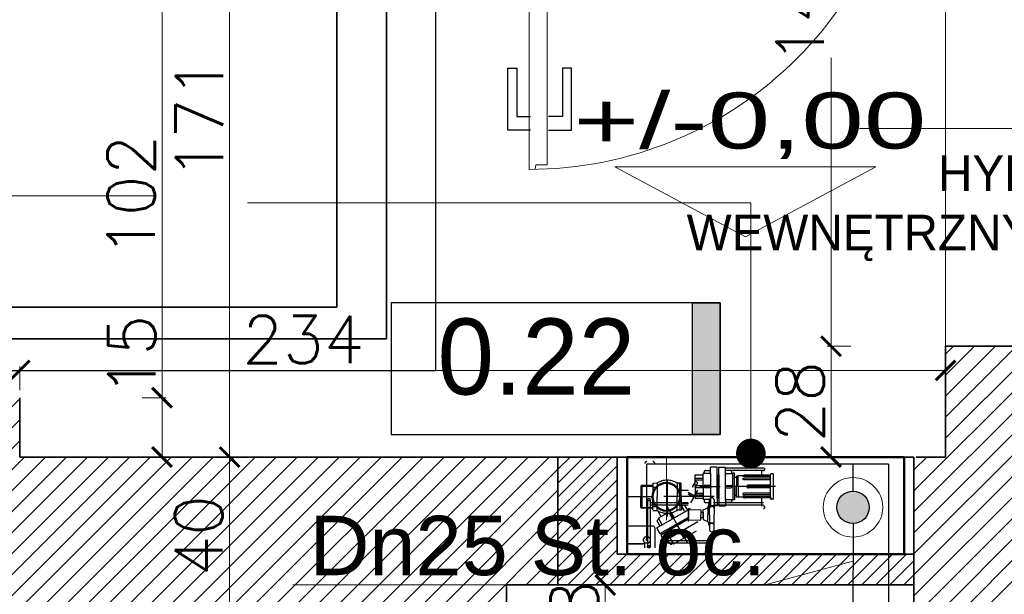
# Model space of a CAD drawing. Header units: millimetres. Extents: x -740 to 33545, y -26688 to 22494.
# Tile 119 of 256: x 9645 to 9894, y 10800 to 10945. Entities that reach past the tile are written whole.
import ezdxf
from ezdxf.lldxf.tags import DXFTag

# ---------------------------------------------------------------- set-up
doc = ezdxf.new("R2010")
doc.units = ezdxf.units.MM
doc.header["$MEASUREMENT"] = 0
doc.linetypes.add('ACAD_ISO10W100', pattern=[18, 12, -3, 0, -3])
doc.linetypes.add('DASHED', pattern=[19.05, 12.7, -6.35])
doc.layers.get('Defpoints').update_dxf_attribs({"color": 252})
for name, color, linetype, lineweight in [('_IS_EKO_Cyrkulacja', 6, 'Continuous', 30), ('_IS_EKO_odwodnienie_hydrantów', 3, 'Continuous', 30), ('_IS_EKO_opis', 7, 'Continuous', 18), ('_IS_EKO_W_Ciepła', 1, 'Continuous', 35), ('_IS_EKO_W_hydrantowa', 96, 'Continuous', 30), ('_IS_EKO_woda_zimna', 5, 'Continuous', 35), ('A_istniejące ściany', 252, 'Continuous', 35), ('A_opisy', 252, 'Continuous', 15), ('A_projektowane sciany', 252, 'Continuous', 35), ('A_ściany projektowane', 252, 'Continuous', 35), ('l.przekrojowa', 252, 'Continuous', 30), ('l.przerywana', 252, 'ICAD_ISO03W100', 5), ('l.wypełnien', 252, 'Continuous', 5), ('WYMIAROWA', 252, 'Continuous', 20), ('wymiarowanie', 252, 'Continuous', 9)]:
    doc.layers.add(name, color=color, linetype=linetype, lineweight=lineweight)
for name, color, linetype in [('osie', 252, 'ACAD_ISO10W100'), ('stolarka', 252, 'Continuous'), ('tabelki opis', 252, 'Continuous')]:
    doc.layers.add(name, color=color, linetype=linetype)
doc.styles.add('Arial_1', font='arial.ttf')
doc.styles.add('PROFILE', font='GOTHIC.TTF', dxfattribs={"width": 0.8})
doc.styles.add('styl2', font='simplex.shx')
tags = doc.linetypes.add('ICAD_ISO03W100', pattern=[30, 12, -18]).pattern_tags.tags
tags[6:7] = [DXFTag(74, 4), DXFTag(75, 0), DXFTag(340, '0'), DXFTag(46, 1.0), DXFTag(50, 0.0), DXFTag(44, 0.0), DXFTag(45, 0.0)]
tags[4:5] = [DXFTag(74, 4), DXFTag(75, 0), DXFTag(340, '0'), DXFTag(46, 1.0), DXFTag(50, 0.0), DXFTag(44, 0.0), DXFTag(45, 0.0)]
doc.dimstyles.new('Skala 1-50', dxfattribs={"dimtxt": 12, "dimasz": 5, "dimexe": 1, "dimexo": 1, "dimgap": 1.5, "dimtad": 1, "dimdec": 1, "dimrnd": 0.5, "dimtxsty": 'styl2', "dimblk": 'ARCHTICK', "dimcen": 5, "dimadec": 0, "dimazin": 0, "dimtfac": 1, "dimtdec": 1, "dimtmove": 1, "dimatfit": 3, "dimldrblk": 'ARCHTICK', "dimfxl": 0, "dimlwd": -1, "dimlwe": -1, "dimarcsym": 0})

# ---------------------------------------------------------------- blocks, each defined once
blk = doc.blocks.new('_ArchTick')
at = {"color": 0, "linetype": 'ByBlock', "const_width": 0.15}
blk.add_lwpolyline([(-0.5, -0.5), (0.5, 0.5)], dxfattribs=at)
blk = doc.blocks.new('*D1263')
at = {"layer": 'Defpoints', "color": 0}
for p in [(9721.12, 11005.32), (9698.22, 10834.32), (9713.4, 10834.32)]:
    blk.add_point(p, dxfattribs=at)
at = {"layer": 'wymiarowanie', "color": 0}
for p, q in [((9703.22, 11005.32), (9697.22, 11005.32)), ((9698.22, 11005.32), (9698.22, 10834.32)), ((9703.22, 10834.32), (9697.22, 10834.32))]:
    blk.add_line(p, q, dxfattribs=at)
at = {"layer": 'wymiarowanie', "color": 0, "xscale": 5, "yscale": 5, "zscale": 5}
for p, rotation in [((9698.22, 11005.32), 90), ((9698.22, 10834.32), 270)]:
    blk.add_blockref('_ArchTick', p, dxfattribs=dict(at, rotation=rotation))
at = {"layer": 'wymiarowanie', "color": 0, "insert": (9690.57, 10919.82), "char_height": 12, "attachment_point": 5, "rotation": 90, "style": 'styl2'}
blk.add_mtext('171', dxfattribs=at)
blk = doc.blocks.new('*D2245')
at = {"layer": 'Defpoints', "color": 0}
for p in [(9713.4, 10834.32), (9698.22, 10794.52), (9713.4, 10794.52)]:
    blk.add_point(p, dxfattribs=at)
at = {"layer": 'wymiarowanie', "color": 0}
for p, q in [((9703.22, 10834.32), (9697.22, 10834.32)), ((9698.22, 10834.32), (9698.22, 10794.52)), ((9703.22, 10794.52), (9697.22, 10794.52))]:
    blk.add_line(p, q, dxfattribs=at)
at = {"layer": 'wymiarowanie', "color": 0, "xscale": 5, "yscale": 5, "zscale": 5}
for p, rotation in [((9698.22, 10834.32), 90), ((9698.22, 10794.52), 270)]:
    blk.add_blockref('_ArchTick', p, dxfattribs=dict(at, rotation=rotation))
at = {"layer": 'wymiarowanie', "color": 0, "insert": (9690.42, 10814.42), "char_height": 12, "attachment_point": 5, "rotation": 90, "style": 'styl2'}
blk.add_mtext('40', dxfattribs=at)
blk = doc.blocks.new('*D2271')
at = {"layer": 'Defpoints', "color": 0}
for p in [(9645.19, 10856.21), (9604.19, 10833.52), (9645.19, 10834.32)]:
    blk.add_point(p, dxfattribs=at)
at = {"layer": 'wymiarowanie', "color": 0}
for p, q in [((9604.19, 10851.21), (9604.19, 10857.21)), ((9645.19, 10851.21), (9645.19, 10857.21)), ((9604.19, 10856.21), (9645.19, 10856.21))]:
    blk.add_line(p, q, dxfattribs=at)
at = {"layer": 'wymiarowanie', "color": 0, "xscale": 5, "yscale": 5, "zscale": 5, "rotation": 180}
blk.add_blockref('_ArchTick', (9604.19, 10856.21), dxfattribs=at)
at = {"layer": 'wymiarowanie', "color": 0, "xscale": 5, "yscale": 5, "zscale": 5}
blk.add_blockref('_ArchTick', (9645.19, 10856.21), dxfattribs=at)
at = {"layer": 'wymiarowanie', "color": 0, "insert": (9624.69, 10863.86), "char_height": 12, "attachment_point": 5, "style": 'styl2'}
blk.add_mtext('41', dxfattribs=at)
blk = doc.blocks.new('*D2272')
at = {"layer": 'Defpoints', "color": 0}
for p in [(9879.19, 10864.12), (9879.19, 10856.21), (9645.19, 10834.32)]:
    blk.add_point(p, dxfattribs=at)
at = {"layer": 'wymiarowanie', "color": 0}
for p, q in [((9879.19, 10861.21), (9879.19, 10855.21)), ((9645.19, 10851.21), (9645.19, 10857.21)), ((9645.19, 10856.21), (9701.95, 10856.21)), ((9879.19, 10856.21), (9731.77, 10856.21))]:
    blk.add_line(p, q, dxfattribs=at)
at = {"layer": 'wymiarowanie', "color": 0, "xscale": 5, "yscale": 5, "zscale": 5, "rotation": 180}
blk.add_blockref('_ArchTick', (9645.19, 10856.21), dxfattribs=at)
at = {"layer": 'wymiarowanie', "color": 0, "xscale": 5, "yscale": 5, "zscale": 5}
blk.add_blockref('_ArchTick', (9879.19, 10856.21), dxfattribs=at)
at = {"layer": 'wymiarowanie', "color": 0, "insert": (9716.86, 10864.01), "char_height": 12, "attachment_point": 5, "style": 'styl2'}
blk.add_mtext('234', dxfattribs=at)
blk = doc.blocks.new('*D2729')
at = {"layer": 'Defpoints', "color": 0}
for p in [(9879.19, 11005.32), (9850.24, 10862.32), (9879.19, 10862.32)]:
    blk.add_point(p, dxfattribs=at)
at = {"layer": 'wymiarowanie', "color": 0}
for p, q in [((9855.24, 11005.32), (9849.24, 11005.32)), ((9850.24, 11005.32), (9850.24, 10962.89)), ((9850.24, 10862.32), (9850.24, 10935.16)), ((9855.24, 10862.32), (9849.24, 10862.32))]:
    blk.add_line(p, q, dxfattribs=at)
at = {"layer": 'wymiarowanie', "color": 0, "xscale": 5, "yscale": 5, "zscale": 5}
for p, rotation in [((9850.24, 11005.32), 90), ((9850.24, 10862.32), 270)]:
    blk.add_blockref('_ArchTick', p, dxfattribs=dict(at, rotation=rotation))
at = {"layer": 'wymiarowanie', "color": 0, "insert": (9842.44, 10949.03), "char_height": 12, "attachment_point": 5, "rotation": 90, "style": 'styl2'}
blk.add_mtext('143', dxfattribs=at)
blk = doc.blocks.new('*D2730')
at = {"layer": 'Defpoints', "color": 0}
for p in [(9879.19, 10862.32), (9850.24, 10834.32), (9875.48, 10834.32)]:
    blk.add_point(p, dxfattribs=at)
at = {"layer": 'wymiarowanie', "color": 0}
for p, q in [((9855.24, 10862.32), (9849.24, 10862.32)), ((9850.24, 10862.32), (9850.24, 10834.32)), ((9855.24, 10834.32), (9849.24, 10834.32))]:
    blk.add_line(p, q, dxfattribs=at)
at = {"layer": 'wymiarowanie', "color": 0, "xscale": 5, "yscale": 5, "zscale": 5}
for p, rotation in [((9850.24, 10862.32), 90), ((9850.24, 10834.32), 270)]:
    blk.add_blockref('_ArchTick', p, dxfattribs=dict(at, rotation=rotation))
at = {"layer": 'wymiarowanie', "color": 0, "insert": (9842.44, 10848.32), "char_height": 12, "attachment_point": 5, "rotation": 90, "style": 'styl2'}
blk.add_mtext('28', dxfattribs=at)
blk = doc.blocks.new('*D2732')
at = {"layer": 'Defpoints', "color": 0}
for p in [(9645.19, 10951.32), (9645.19, 10849.32), (9681.17, 10849.32)]:
    blk.add_point(p, dxfattribs=at)
at = {"layer": 'wymiarowanie', "color": 0}
for p, q in [((9676.17, 10951.32), (9682.17, 10951.32)), ((9681.17, 10951.32), (9681.17, 10849.32)), ((9676.17, 10849.32), (9682.17, 10849.32))]:
    blk.add_line(p, q, dxfattribs=at)
at = {"layer": 'wymiarowanie', "color": 0, "xscale": 5, "yscale": 5, "zscale": 5}
for p, rotation in [((9681.17, 10951.32), 90), ((9681.17, 10849.32), 270)]:
    blk.add_blockref('_ArchTick', p, dxfattribs=dict(at, rotation=rotation))
at = {"layer": 'wymiarowanie', "color": 0, "insert": (9673.37, 10900.32), "char_height": 12, "attachment_point": 5, "rotation": 90, "style": 'styl2'}
blk.add_mtext('102', dxfattribs=at)
blk = doc.blocks.new('*D2733')
at = {"layer": 'Defpoints', "color": 0}
for p in [(9645.19, 10849.32), (9663.45, 10834.32), (9681.17, 10834.32)]:
    blk.add_point(p, dxfattribs=at)
at = {"layer": 'wymiarowanie', "color": 0}
for p, q in [((9676.17, 10849.32), (9682.17, 10849.32)), ((9681.17, 10849.32), (9681.17, 10834.32)), ((9676.17, 10834.32), (9682.17, 10834.32))]:
    blk.add_line(p, q, dxfattribs=at)
at = {"layer": 'wymiarowanie', "color": 0, "xscale": 5, "yscale": 5, "zscale": 5}
for p, rotation in [((9681.17, 10849.32), 90), ((9681.17, 10834.32), 270)]:
    blk.add_blockref('_ArchTick', p, dxfattribs=dict(at, rotation=rotation))
at = {"layer": 'wymiarowanie', "color": 0, "insert": (9673.52, 10859.96), "char_height": 12, "attachment_point": 5, "rotation": 90, "style": 'styl2'}
blk.add_mtext('15', dxfattribs=at)
blk = doc.blocks.new('*D2742')
at = {"layer": 'Defpoints', "color": 0}
for p in [(9768.19, 10801.99), (9768.19, 10793.99), (9793.17, 10793.99)]:
    blk.add_point(p, dxfattribs=at)
at = {"layer": 'wymiarowanie', "color": 0}
for p, q in [((9788.17, 10801.99), (9794.17, 10801.99)), ((9793.17, 10801.99), (9793.17, 10793.99)), ((9788.17, 10793.99), (9794.17, 10793.99))]:
    blk.add_line(p, q, dxfattribs=at)
at = {"layer": 'wymiarowanie', "color": 0, "xscale": 5, "yscale": 5, "zscale": 5}
for p, rotation in [((9793.17, 10801.99), 90), ((9793.17, 10793.99), 270)]:
    blk.add_blockref('_ArchTick', p, dxfattribs=dict(at, rotation=rotation))
at = {"layer": 'wymiarowanie', "color": 0, "insert": (9785.37, 10797.99), "char_height": 12, "attachment_point": 5, "rotation": 90, "style": 'styl2'}
blk.add_mtext('8', dxfattribs=at)

msp = doc.modelspace()

# ---------------------------------------------------------------- hatches: boundary and pattern name
at = {"layer": '_IS_EKO_W_hydrantowa'}
msp.add_hatch(color=256, dxfattribs=at).paths.add_polyline_path([(9859.88, 10821.61, 1), (9851.69, 10821.61, 1)])
at = {"layer": 'l.wypełnien'}
h = msp.add_hatch(dxfattribs=at)
h.set_pattern_fill('ANSI31', color=256, scale=30, style=0)
h.paths.add_polyline_path([(8887.19, 10284.84), (8887.19, 10539.8), (8932.19, 10539.8), (8932.19, 10402.52), (9059.57, 10402.52), (9368.19, 10402.52), (9394.23, 10402.52), (9416.72, 10402.52), (9416.72, 10359.34), (9405.31, 10359.34), (9376.25, 10359.34), (8932.19, 10359.34), (8932.19, 10284.84)])
h.paths.add_polyline_path([(9871.19, 10801.99), (9871.19, 10791.99), (9878.23, 10791.99), (9890.23, 10791.99), (10052.23, 10791.99), (10052.23, 10564.52), (10066.23, 10564.52), (10066.23, 10706), (10066.23, 10711.93), (10066.23, 10711.98), (10066.23, 10728.73), (10066.23, 10765.23), (10066.23, 10776), (10066.23, 10781.93), (10066.23, 10781.98), (10066.23, 10781.93), (10066.23, 10776), (10066.22, 10776), (10066.23, 10781.93), (10066.23, 10781.98), (10066.23, 10791.99), (10125.49, 10791.99), (10125.49, 10808.08), (10125.49, 10819.93), (10125.49, 10834.32), (10058.81, 10834.32), (9924.19, 10834.32), (9924.19, 10862.32), (9879.19, 10862.32), (9879.19, 10834.32), (9871.19, 10834.32), (9871.19, 10801.99)])
h.paths.add_polyline_path([(9570.47, 10794.52), (9731.23, 10794.52), (9731.23, 10731.52), (9748.23, 10731.52), (9748.23, 10793.99), (9768.19, 10793.99), (9768.19, 10801.99), (9781.19, 10801.99), (9781.19, 10834.32), (9769.78, 10834.32), (9645.19, 10834.32), (9645.19, 10833.52), (9604.19, 10833.52), (9570.47, 10833.52)])
h.paths.add_polyline_path([(9394.23, 10794.52), (9428.47, 10794.52), (9428.47, 10833.52), (9388.19, 10833.52), (9388.19, 10794.52), (9394.23, 10794.52)])
h.paths.add_polyline_path([(9428.47, 10794.52), (9428.47, 10833.52), (9448.47, 10833.52), (9448.47, 10794.52)])
h.paths.add_polyline_path([(9550.47, 10794.52), (9570.47, 10794.52), (9570.47, 10833.52), (9550.47, 10833.52)])
h.paths.add_polyline_path([(9368.19, 10794.52), (9388.19, 10794.52), (9388.19, 10833.52), (9368.19, 10833.52)])
h.paths.add_polyline_path([(9604.19, 10833.52), (9604.19, 10849.32), (9645.19, 10849.32), (9645.19, 10833.52)])
h.paths.add_polyline_path([(9368.19, 10422.52), (9368.19, 10402.52), (9394.23, 10402.52), (9394.23, 10422.52)])
h.paths.add_polyline_path([(9368.19, 10774.52), (9394.23, 10774.52), (9394.23, 10794.52), (9368.19, 10794.52)])
h = msp.add_hatch(dxfattribs=at)
h.set_pattern_fill('ANSI31', color=256, scale=20, style=0)
h.paths.add_polyline_path([(9796.19, 10809.77), (9871.19, 10809.77), (9871.19, 10801.99), (9781.19, 10801.99), (9781.19, 10834.32), (9796.19, 10834.32)])
at = {"layer": 'tabelki opis'}
msp.add_hatch(color=256, dxfattribs=at).paths.add_polyline_path([(9822.21, 10840.01), (9822.21, 10873.28), (9815.25, 10873.28), (9815.25, 10840.01)])

# ---------------------------------------------------------------- linework, layer by layer
at = {"layer": '_IS_EKO_Cyrkulacja'}
for p, q in [((9750.36, 10856.21), (9750.36, 11398.7)), ((9363.39, 10856.21), (9750.36, 10856.21))]:
    msp.add_line(p, q, dxfattribs=at)
at = {"layer": '_IS_EKO_odwodnienie_hydrantów'}
msp.add_line((9864.75, 10832.53), (9864.75, 10546.1), dxfattribs=at)
at = {"layer": '_IS_EKO_opis'}
for p in [(9855.77, 10808.02), (9714.18, 10801.99)]:
    msp.add_line(p, (9833.62, 10801.99), dxfattribs=at)
at = {"layer": '_IS_EKO_W_Ciepła'}
for p, q in [((9737.86, 10864.21), (9737.86, 11398.7)), ((9355.39, 10864.21), (9737.86, 10864.21))]:
    msp.add_line(p, q, dxfattribs=at)
at = {"layer": '_IS_EKO_W_hydrantowa'}
for p, q in [((9864.75, 10832.53), (9803.69, 10832.53)), ((9803.69, 10813.37), (9803.69, 10832.53)), ((9855.79, 10825.71), (9855.79, 10832.53)), ((9855.79, 10817.51), (9855.77, 10789.05))]:
    msp.add_line(p, q, dxfattribs=at)
msp.add_circle((9855.79, 10821.61), 4.1, dxfattribs=at)
at = {"layer": '_IS_EKO_woda_zimna'}
for p, q in [((9725.36, 10872.21), (9725.36, 11398.7)), ((9725.36, 10872.21), (9725.36, 10876.39)), ((9347.39, 10872.21), (9725.36, 10872.21))]:
    msp.add_line(p, q, dxfattribs=at)
at = {"layer": 'A_istniejące ściany'}
for points in [[(9879.19, 10862.32), (9879.19, 10834.32)], [(9924.19, 10862.32), (9879.19, 10862.32)], [(9645.19, 10834.32), (9645.19, 10849.32)], [(9769.78, 10834.32), (9645.19, 10834.32)], [(9871.19, 10834.32), (9871.19, 10791.99)], [(9879.19, 10834.32), (9871.78, 10834.32)]]:
    msp.add_lwpolyline(points, dxfattribs=at)
at = {"layer": 'A_istniejące ściany', "ltscale": 15}
for points in [[(9769.78, 10834.32), (9781.19, 10834.32), (9781.19, 10801.99), (9768.19, 10801.99)], [(9768.19, 10793.99), (9768.19, 10801.99)]]:
    msp.add_lwpolyline(points, dxfattribs=at)
at = {"layer": 'A_opisy'}
for p, q in [((9857.45, 10917.32), (9990.92, 10917.32)), ((9679.27, 10900.32), (9624.27, 10900.32))]:
    msp.add_line(p, q, dxfattribs=at)
at = {"layer": 'A_opisy', "const_width": 3.75}
msp.add_lwpolyline([(9831.85, 10835.21, 1), (9828.1, 10835.21, 1)], format="xyb", close=True, dxfattribs=at)
at = {"layer": 'A_projektowane sciany'}
msp.add_lwpolyline([(9871.19, 10834.32), (9781.19, 10834.32), (9781.19, 10801.99), (9871.19, 10801.99)], close=True, dxfattribs=at)
at = {"layer": 'A_ściany projektowane'}
for q in [(9796.19, 10834.32), (9871.19, 10809.77)]:
    msp.add_line((9796.19, 10809.77), q, dxfattribs=at)
at = {"layer": 'l.przekrojowa'}
for p in [(9796.19, 10834.32), (9871.19, 10809.77)]:
    msp.add_line(p, (9871.19, 10834.32), dxfattribs=at)
at = {"layer": 'l.przerywana', "lineweight": 13, "ltscale": 0.3}
msp.add_lwpolyline([(9879.19, 10862.32), (9879.19, 11234.32)], dxfattribs=at)
at = {"layer": 'osie', "linetype": 'DASHED'}
for p, q in [((9815.89, 10826.87), (9815.89, 10829.85)), ((9815.89, 10829.85), (9817.89, 10829.85)), ((9817.89, 10826.87), (9817.89, 10830.17)), ((9817.89, 10826.87), (9817.89, 10830.17)), ((9819.59, 10830.17), (9817.89, 10830.17)), ((9817.89, 10829.7), (9817.89, 10829.85)), ((9818.14, 10830.17), (9818.14, 10830.49)), ((9818.52, 10830.89), (9819.79, 10830.93)), ((9821.49, 10831.77), (9819.79, 10831.77)), ((9819.79, 10830.37), (9819.79, 10831.77)), ((9819.79, 10830.37), (9819.79, 10821.97)), ((9821.49, 10830.17), (9821.49, 10831.77)), ((9821.49, 10823.9), (9821.49, 10830.17)), ((9821.49, 10829.87), (9821.67, 10829.17)), ((9821.85, 10829.87), (9821.67, 10829.17)), ((9821.85, 10831.77), (9823.55, 10831.77)), ((9821.85, 10829.87), (9821.85, 10831.77)), ((9821.85, 10829.85), (9821.85, 10823.57)), ((9823.55, 10823.37), (9823.55, 10831.77)), ((9833.21, 10831.52), (9823.55, 10831.52)), ((9824.81, 10830.89), (9823.55, 10830.93)), ((9833.21, 10830.92), (9823.55, 10830.92)), ((9823.75, 10830.17), (9825.45, 10830.17)), ((9825.2, 10830.17), (9825.2, 10830.49)), ((9825.8, 10830.22), (9825.45, 10830.22)), ((9825.45, 10826.87), (9825.45, 10830.22)), ((9825.45, 10826.87), (9825.45, 10830.17)), ((9825.45, 10829.7), (9825.45, 10829.85)), ((9825.45, 10826.87), (9825.45, 10829.85)), ((9825.8, 10826.87), (9825.8, 10830.22)), ((9834.95, 10829.72), (9828.35, 10829.72)), ((9832.76, 10829.72), (9832.76, 10830.92)), ((9834.95, 10824.17), (9834.95, 10829.87)), ((9835.65, 10830.07), (9835.15, 10830.07)), ((9835.65, 10830.07), (9835.65, 10823.67)), ((9805.17, 10827.76), (9806.28, 10827.77)), ((9805.17, 10827.76), (9805.19, 10824.27)), ((9806.28, 10827.77), (9806.29, 10824.27)), ((9808.79, 10828.47), (9808.79, 10819.29)), ((9812.38, 10827.73), (9811.32, 10827.72)), ((9811.32, 10827.72), (9811.33, 10824.3)), ((9812.04, 10824.3), (9812.02, 10827.73)), ((9812.39, 10824.3), (9812.38, 10827.73)), ((9815.28, 10826.97), (9816.13, 10828.44)), ((9816.43, 10827.53), (9815.84, 10826.42)), ((9815.89, 10828.95), (9817.89, 10828.95)), ((9815.89, 10828.53), (9817.89, 10828.53)), ((9816.01, 10828.22), (9816.28, 10828.06)), ((9819.79, 10827.17), (9818.43, 10827.17)), ((9821.67, 10829.17), (9821.67, 10824.57)), ((9821.67, 10824.57), (9821.67, 10829.17)), ((9823.55, 10827.17), (9824.87, 10827.17)), ((9826.35, 10829.15), (9825.8, 10829.15)), ((9826.75, 10829.52), (9826.35, 10829.52)), ((9826.35, 10829.52), (9826.35, 10826.87)), ((9828.04, 10829.57), (9826.75, 10829.57)), ((9826.75, 10826.87), (9826.75, 10829.57)), ((9826.75, 10826.87), (9826.75, 10829.52)), ((9834.95, 10829.42), (9827.96, 10829.42)), ((9834.95, 10829.01), (9828.35, 10829.01)), ((9834.95, 10828.54), (9828.35, 10828.54)), ((9834.95, 10827.2), (9829.27, 10827.2)), ((9802.38, 10827.15), (9802.18, 10826.95)), ((9802.18, 10826.95), (9805.17, 10826.96)), ((9802.18, 10826.95), (9802.19, 10824.26)), ((9805.17, 10827.16), (9802.38, 10827.15)), ((9802.38, 10827.15), (9802.41, 10821.36)), ((9805.17, 10826.74), (9806.28, 10826.74)), ((9812.38, 10825.97), (9814.2, 10825.97)), ((9814.05, 10825.48), (9814.33, 10825.32)), ((9814.15, 10825.01), (9815.54, 10824.21)), ((9814.33, 10825.32), (9815.72, 10824.52)), ((9815.72, 10824.52), (9816.57, 10825.99)), ((9815.89, 10827.09), (9817.89, 10827.09)), ((9815.89, 10826.87), (9815.89, 10823.89)), ((9815.89, 10826.66), (9817.89, 10826.66)), ((9815.89, 10825.22), (9817.89, 10825.22)), ((9815.89, 10824.8), (9817.89, 10824.8)), ((9817.11, 10826.87), (9822.25, 10826.87)), ((9817.89, 10826.87), (9817.89, 10823.89)), ((9817.89, 10826.87), (9817.89, 10823.57)), ((9819.79, 10826.57), (9818.46, 10826.58)), ((9836.23, 10826.87), (9821.08, 10826.87)), ((9823.55, 10826.57), (9824.9, 10826.57)), ((9825.45, 10826.87), (9825.45, 10823.89)), ((9825.45, 10826.87), (9825.45, 10823.52)), ((9825.45, 10826.87), (9825.45, 10823.57)), ((9825.8, 10826.87), (9825.8, 10823.52)), ((9826.35, 10824.22), (9826.35, 10826.87)), ((9826.75, 10826.87), (9826.75, 10824.17)), ((9826.75, 10826.87), (9826.75, 10824.22)), ((9834.95, 10825.21), (9828.35, 10825.21)), ((9834.95, 10824.74), (9828.35, 10824.74)), ((9834.95, 10826.55), (9829.27, 10826.55)), ((9805.19, 10824.27), (9798.69, 10824.27)), ((9820.72, 10824.31), (9802.19, 10824.31)), ((9802.2, 10821.56), (9802.19, 10824.26)), ((9803.89, 10823.57), (9803.89, 10811.67)), ((9804.49, 10823.57), (9804.49, 10811.67)), ((9833.21, 10822.72), (9804.49, 10822.72)), ((9805.19, 10820.97), (9805.19, 10824.27)), ((9806.31, 10820.78), (9806.29, 10824.27)), ((9811.26, 10823.23), (9811.34, 10823.1)), ((9811.35, 10820.87), (9811.33, 10824.3)), ((9812.04, 10824.3), (9812.06, 10820.87)), ((9812.39, 10824.3), (9812.41, 10820.88)), ((9812.4, 10822.64), (9814.21, 10822.65)), ((9815.54, 10824.21), (9814.69, 10822.74)), ((9815.89, 10823.89), (9817.89, 10823.89)), ((9817.89, 10824.04), (9817.89, 10823.89)), ((9819.59, 10823.57), (9817.89, 10823.57)), ((9818.14, 10823.57), (9818.14, 10823.26)), ((9818.52, 10822.86), (9819.79, 10822.82)), ((9819.12, 10821.45), (9819.49, 10822.71)), ((9819.51, 10819.75), (9819.49, 10823.42)), ((9820.7, 10823.47), (9820.72, 10819.76)), ((9821.49, 10823.87), (9821.67, 10824.57)), ((9821.49, 10823.9), (9821.49, 10823.57)), ((9821.49, 10823.57), (9821.49, 10821.97)), ((9821.85, 10823.87), (9821.67, 10824.57)), ((9821.85, 10823.57), (9821.85, 10821.97)), ((9823.55, 10823.37), (9823.55, 10821.97)), ((9824.81, 10822.86), (9823.55, 10822.82)), ((9823.75, 10823.57), (9825.45, 10823.57)), ((9825.2, 10823.57), (9825.2, 10823.26)), ((9825.45, 10824.04), (9825.45, 10823.89)), ((9825.8, 10823.52), (9825.45, 10823.52)), ((9826.35, 10824.59), (9825.8, 10824.59)), ((9826.75, 10824.22), (9826.35, 10824.22)), ((9828.04, 10824.17), (9826.75, 10824.17)), ((9834.95, 10824.32), (9827.96, 10824.32)), ((9834.95, 10824.02), (9828.35, 10824.02)), ((9832.76, 10821.92), (9832.76, 10824.02)), ((9834.95, 10824.17), (9834.95, 10823.87)), ((9835.65, 10823.67), (9835.15, 10823.67)), ((9802.2, 10821.56), (9805.2, 10821.58)), ((9802.41, 10821.36), (9802.2, 10821.56)), ((9805.2, 10821.38), (9802.41, 10821.36)), ((9833.21, 10822.12), (9804.49, 10822.12)), ((9805.2, 10821.8), (9806.31, 10821.81)), ((9805.2, 10820.78), (9806.31, 10820.78)), ((9808.81, 10820.1), (9806.64, 10818.85)), ((9807.41, 10817.1), (9814.69, 10821.3)), ((9808.79, 10821.71), (9811.38, 10817.22)), ((9810.18, 10818.7), (9809.51, 10819.87)), ((9810.7, 10819), (9810.04, 10820.15)), ((9812.41, 10820.88), (9811.35, 10820.87)), ((9811.94, 10821.91), (9812.07, 10821.99)), ((9812.05, 10821.97), (9812.35, 10822.15)), ((9813.2, 10820.67), (9812.35, 10822.15)), ((9812.48, 10821.93), (9812.75, 10822.09)), ((9813.29, 10821.95), (9813.96, 10820.88)), ((9814.2, 10818.06), (9814.21, 10819.73)), ((9814.21, 10819.73), (9814.2, 10818.42)), ((9814.21, 10821.39), (9814.21, 10819.73)), ((9814.21, 10819.73), (9814.21, 10821.04)), ((9814.21, 10821.04), (9817.29, 10821.02)), ((9817.29, 10821.02), (9817.28, 10818.4)), ((9817.28, 10820.4), (9817.92, 10820.4)), ((9817.92, 10820.95), (9819.12, 10821.45)), ((9817.93, 10819.74), (9817.92, 10820.95)), ((9817.92, 10820.4), (9817.93, 10819.74)), ((9817.92, 10819.05), (9817.93, 10819.71)), ((9817.93, 10819.71), (9817.92, 10818.5)), ((9819.12, 10821.45), (9819.13, 10819.75)), ((9819.12, 10818), (9819.13, 10819.7)), ((9819.51, 10819.7), (9819.49, 10816.03)), ((9821.49, 10821.97), (9819.79, 10821.97)), ((9821.85, 10821.97), (9823.55, 10821.97)), ((9806.34, 10817.94), (9806.93, 10816.82)), ((9806.76, 10818.63), (9806.49, 10818.47)), ((9807.49, 10817.37), (9806.64, 10818.85)), ((9813.87, 10818.87), (9808.44, 10815.73)), ((9814.05, 10818.55), (9808.62, 10815.42)), ((9809.29, 10813.84), (9816.57, 10818.04)), ((9813.38, 10818.37), (9809.39, 10816.07)), ((9813.38, 10818.37), (9809.39, 10816.07)), ((9813.97, 10812.74), (9811.38, 10817.22)), ((9813.89, 10818.88), (9813.38, 10818.37)), ((9814.07, 10818.57), (9813.38, 10818.37)), ((9813.87, 10818.87), (9814.15, 10819.03)), ((9814.2, 10818.42), (9817.28, 10818.4)), ((9817.28, 10819.06), (9817.92, 10819.05)), ((9817.92, 10818.5), (9819.12, 10818)), ((9819.12, 10818), (9819.49, 10816.74)), ((9820.7, 10815.99), (9820.72, 10819.7)), ((9805.19, 10816.87), (9798.69, 10816.87)), ((9805.69, 10816.37), (9805.69, 10811.37)), ((9807.41, 10817.1), (9806.2, 10816.4)), ((9807.05, 10814.93), (9806.2, 10816.4)), ((9808.44, 10815.73), (9807.05, 10814.93)), ((9808.62, 10815.42), (9807.23, 10814.62)), ((9808.33, 10816.67), (9808.3, 10816.67)), ((9808.7, 10815.88), (9809.39, 10816.07)), ((9808.88, 10815.57), (9809.39, 10816.07)), ((9809.38, 10814.86), (9809.37, 10814.83)), ((9816.13, 10815.6), (9810.42, 10812.3)), ((9812.06, 10815.44), (9812.74, 10814.27)), ((9812.58, 10815.74), (9813.24, 10814.59)), ((9798.69, 10812.37), (9802.69, 10812.37)), ((9803.19, 10812.37), (9798.69, 10812.37)), ((9803.19, 10811.37), (9803.19, 10812.37)), ((9803.94, 10813.37), (9803.44, 10813.37)), ((9803.94, 10813.37), (9803.44, 10813.37)), ((9803.45, 10814.34), (9803.5, 10814.15)), ((9803.69, 10813.12), (9803.69, 10813.62)), ((9803.69, 10813.12), (9803.69, 10813.62)), ((9803.87, 10812.59), (9803.92, 10812.4)), ((9819.79, 10813.12), (9804.49, 10813.12)), ((9819.79, 10812.52), (9804.49, 10812.52)), ((9807.23, 10814.62), (9808.08, 10813.14)), ((9809.29, 10813.84), (9808.08, 10813.14)), ((9809.48, 10812.49), (9808.81, 10813.57)), ((9809.57, 10813.77), (9810.42, 10812.3)), ((9810.29, 10812.52), (9810.02, 10812.36)), ((9804.44, 10811.67), (9803.94, 10811.67)), ((9804.19, 10811.42), (9804.19, 10811.92))]:
    msp.add_line(p, q, dxfattribs=at)
for centre, radius in [((9804.19, 10823.57), 0.3), ((9803.69, 10813.37), 0.85), ((9804.19, 10811.67), 0.325), ((9804.19, 10811.67), 0.3)]:
    msp.add_circle(centre, radius, dxfattribs=at)
for centre, radius, start, end in [((9803.69, 10832.67), 0.5, 90, 180), ((9805.19, 10832.67), 0.5, 0, 90), ((9818.54, 10830.49), 0.4, 92, 179.7276), ((9819.59, 10830.37), 0.2, 270, 0), ((9823.75, 10830.37), 0.2, 180, 270), ((9824.8, 10830.49), 0.4, 0.2724, 88), ((9828.35, 10829.32), 0.4, 90, 165.5225), ((9833.21, 10831.22), 0.3, 270, 90), ((9835.15, 10829.87), 0.2, 90, 180), ((9808.82, 10823.89), 4.58, 56.8666, 123.6636), ((9816.08, 10827.72), 0.4, 332, 59.7276), ((9818.44, 10826.88), 0.298, 89.6478, 274.8086), ((9824.9, 10826.87), 0.298, 269.6478, 94.8086), ((9829.27, 10826.87), 0.327, 90, 270), ((9815.45, 10826.87), 0.2, 150, 240), ((9818.54, 10823.26), 0.4, 180.2724, 268), ((9820.1, 10823.42), 0.605, 0.2651, 180.2651), ((9820.1, 10822.49), 0.636, 198.2133, 342.3169), ((9819.59, 10823.37), 0.2, 0, 90), ((9823.75, 10823.37), 0.2, 90, 180), ((9824.8, 10823.26), 0.4, 272, 359.7276), ((9828.35, 10824.42), 0.4, 194.4775, 270), ((9835.15, 10823.87), 0.2, 180, 270), ((9808.81, 10824.68), 4.58, 236.8666, 303.6636), ((9811.35, 10822.27), 5.04, 198.2791, 216.9146), ((9809.77, 10820.02), 0.298, 25.1914, 210.3522), ((9812.95, 10821.74), 0.4, 32, 119.7276), ((9813.37, 10820.77), 0.2, 210, 300), ((9820.1, 10821.22), 0.636, 18.2133, 162.3169), ((9833.21, 10821.62), 0.3, 270, 90), ((9806.69, 10818.12), 0.4, 120.2724, 208), ((9807.31, 10817.27), 0.2, 300, 30), ((9820.1, 10816.96), 0.636, 17.6831, 161.7867), ((9820.1, 10818.24), 0.636, 197.6831, 341.7867), ((9805.19, 10816.37), 0.5, 0, 90), ((9820.1, 10816.03), 0.605, 179.7349, 359.7349), ((9809.39, 10813.67), 0.2, 30, 120), ((9809.82, 10812.71), 0.4, 212, 299.7276), ((9813, 10814.42), 0.298, 209.6478, 34.8086)]:
    msp.add_arc(centre, radius, start, end, dxfattribs=at)
at = {"layer": 'osie', "linetype": 'DASHED', "extrusion": (0, 0, -1)}
msp.add_ellipse((9828.35, 10828.77), major_axis=(-0.387, 0), ratio=0.605026, start_param=4.712389, end_param=7.853982, dxfattribs=at)
at = {"layer": 'osie', "linetype": 'DASHED'}
msp.add_ellipse((9828.35, 10824.98), major_axis=(-0.387, 0), ratio=0.605026, start_param=4.712389, end_param=7.853982, dxfattribs=at)
at = {"layer": 'stolarka', "lineweight": 9}
msp.add_lwpolyline([(9776.72, 11002.77), (9773.94, 11002.77), (9773.94, 10907.01), (9775.44, 10907.02), (9775.62, 10908.17), (9778.46, 10908.17), (9778.46, 11000.47), (9776.72, 11000.47), (9776.72, 11002.77)], dxfattribs=at)
at = {"layer": 'stolarka'}
for points in [[(9774.32, 10916.92), (9768.52, 10916.92), (9768.52, 10932.59), (9770.84, 10932.59), (9770.84, 10920.4), (9774.32, 10920.4)], [(9778.85, 10916.92), (9784.65, 10916.92), (9784.65, 10932.59), (9782.33, 10932.59), (9782.33, 10920.4), (9778.85, 10920.4)]]:
    msp.add_lwpolyline(points, dxfattribs=at)
at = {"layer": 'stolarka', "linetype": 'ICAD_ISO03W100', "lineweight": 13, "ltscale": 0.3}
msp.add_arc((9773.93, 11002.77), 95.77, 269.9469, 359.9997, dxfattribs=at)
at = {"layer": 'tabelki opis'}
msp.add_lwpolyline([(9822.21, 10873.28), (9739.05, 10873.28), (9739.05, 10840.01), (9822.21, 10840.01), (9822.21, 10873.28)], dxfattribs=at)
msp.add_lwpolyline([(9822.21, 10840.01), (9815.25, 10840.01), (9815.25, 10873.28), (9822.21, 10873.28)], close=True, dxfattribs=at)
at = {"layer": 'WYMIAROWA', "lineweight": 50}
for p, q in [((9798.69, 10809.77), (9798.69, 10834.27)), ((9868.69, 10834.27), (9798.69, 10834.27)), ((9868.69, 10809.77), (9868.69, 10834.27)), ((9868.69, 10809.77), (9798.69, 10809.77))]:
    msp.add_line(p, q, dxfattribs=at)
at = {"layer": 'WYMIAROWA'}
msp.add_line((9808.62, 10834.27), (9808.62, 10818.33), dxfattribs=at)
at = {"layer": 'WYMIAROWA', "lineweight": 50}
msp.add_circle((9808.62, 10824.27), 3.5, dxfattribs=at)
at = {"layer": 'WYMIAROWA'}
msp.add_circle((9855.79, 10821.61), 7.5, dxfattribs=at)
at = {"layer": 'wymiarowanie', "linetype": 'ByBlock'}
msp.add_lwpolyline([(9828.59, 10889.93), (9861.54, 10907.65), (9795.63, 10907.65)], close=True, dxfattribs=at)
at = {"layer": 'wymiarowanie'}
msp.add_lwpolyline([(9702.72, 10898.54), (9829.97, 10898.54), (9829.97, 10835.21)], dxfattribs=at)

# ---------------------------------------------------------------- texts
at = {"layer": '_IS_EKO_opis', "linetype": 'ByBlock', "style": 'Arial_1'}
msp.add_text('Dn25 St. oc.', height=15, dxfattribs=at).set_placement((9718.44, 10804.47))
at = {"layer": 'tabelki opis', "insert": (9750.78, 10869.32), "char_height": 19.2, "width": 56.7, "attachment_point": 1}
msp.add_mtext('{\\fCentury Gothic|b0|i0|c238|p34;0.22}', dxfattribs=at)
at = {"layer": 'wymiarowanie', "style": 'PROFILE', "width": 1.5}
msp.add_text('+/-0,00', height=14.149, dxfattribs=at).set_placement((9785.17, 10912.26))
at = {"layer": 'wymiarowanie', "insert": (9935.45, 10910.55), "char_height": 9, "width": 232.4726, "attachment_point": 3}
msp.add_mtext('{\\fCentury Gothic|b0|i0|c238|p0;HYDRANT }\\P{\\fCentury Gothic|b0|i0|c238|p0;WEWNĘTRZNY DN25} ', dxfattribs=at)

# ---------------------------------------------------------------- dimensions: what is measured, and where the dimension line sits
at = {"layer": 'wymiarowanie'}
for base, p1, p2, picture, middle in [((9698.22, 10834.32), (9721.12, 11005.32), (9713.4, 10834.32), '*D1263', (9690.57, 10919.82)), ((9681.17, 10849.32), (9645.19, 10951.32), (9645.19, 10849.32), '*D2732', (9673.37, 10900.32)), ((9850.24, 10834.32), (9879.19, 10862.32), (9875.48, 10834.32), '*D2730', (9842.44, 10848.32)), ((9698.22, 10794.52), (9713.4, 10834.32), (9713.4, 10794.52), '*D2245', (9690.42, 10814.42))]:
    dim = msp.add_linear_dim(base=base, p1=p1, p2=p2, angle=90, dimstyle='Skala 1-50', dxfattribs=at)
    dim.commit()
    dim.dimension.update_dxf_attribs({"geometry": picture, "text_midpoint": middle})
for base, p1, p2, picture, middle in [((9850.24, 10862.32), (9879.19, 11005.32), (9879.19, 10862.32), '*D2729', (9850.24, 10949.03)), ((9681.17, 10834.32), (9645.19, 10849.32), (9663.45, 10834.32), '*D2733', (9681.17, 10859.96)), ((9793.17, 10793.99), (9768.19, 10801.99), (9768.19, 10793.99), '*D2742', (9793.17, 10797.99))]:
    dim = msp.add_linear_dim(base=base, p1=p1, p2=p2, angle=90, dimstyle='Skala 1-50', dxfattribs=at)
    dim.commit()
    dim.dimension.update_dxf_attribs({"geometry": picture, "text_midpoint": middle, "dimtype": 160})
dim = msp.add_linear_dim(base=(9645.19, 10856.21), p1=(9604.19, 10833.52), p2=(9645.19, 10834.32), dimstyle='Skala 1-50', dxfattribs=at)
dim.commit()
dim.dimension.update_dxf_attribs({"geometry": '*D2271', "text_midpoint": (9624.69, 10863.86)})
dim = msp.add_linear_dim(base=(9879.19, 10856.21), p1=(9645.19, 10834.32), p2=(9879.19, 10864.12), dimstyle='Skala 1-50', dxfattribs=at)
dim.commit()
dim.dimension.update_dxf_attribs({"geometry": '*D2272', "text_midpoint": (9716.86, 10856.21), "dimtype": 160})

doc.saveas('drawing.dxf')
